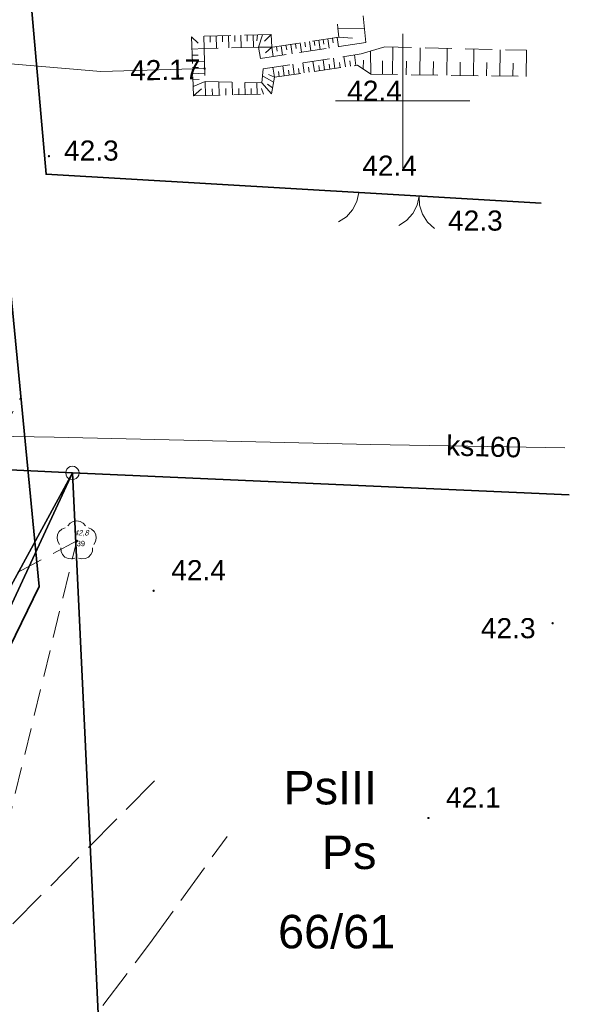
# Model space of a CAD drawing. Header units: metres. Extents: x 0 to 5465380, y 0 to 5925815.
# Tile 87 of 141: x 5463986 to 5464006, y 5925466 to 5925503. Entities that reach past the tile are written whole.
import ezdxf
from ezdxf.enums import TextEntityAlignment as Align

# ---------------------------------------------------------------- set-up
doc = ezdxf.new("R2010")
doc.units = ezdxf.units.M
for name, pattern in [('PRZER1-1', [2, 1, -1]), ('PRZER2-1', [3, 2, -1]), ('PRZER3-1', [4, 3, -1]), ('PRZER4-1', [5, 4, -1])]:
    doc.linetypes.add(name, pattern=pattern)
doc.layers.add('$DR - zał. mapa', color=250, linetype='Continuous', lineweight=0)
for name, color, linetype, lineweight, true_color in [('CC_Drzewa', 7, 'Continuous', 18, 0x008000), ('CC_Jezdnia', 7, 'PRZER3-1', 18, 0x0a0909), ('CC_Kanalizacja', 7, 'Continuous', 18, 0x803300), ('CC_Ogrodzenie', 7, 'FENCELINE12', 35, 0x0a0909), ('CC_Punkt wysokościowy', 7, 'Continuous', 18, 0x0a0909), ('CC_Skarpa', 7, 'PRZER2-1', 18, 0x0a0909), ('EGBD03', 7, 'Continuous', 18, 0x008000), ('EGBD03_O', 7, 'Continuous', 18, 0x008000), ('EGBK02', 7, 'PRZER3-1', 18, 0x008000), ('EGBK02_O', 7, 'PRZER3-1', 18, 0x008000), ('EGBP04', 7, 'Continuous', 18, 0x008000), ('EGBU01', 7, 'PRZER1-1', 18, 0x008000), ('EGBU01_O', 7, 'PRZER1-1', 18, 0x008000), ('GSSLZD', 7, 'Continuous', 18, 0x0a0909), ('ZUD_515_2017_k', 7, 'PRZER4-1', 18, 0x803300)]:
    doc.layers.add(name, color=color, linetype=linetype, lineweight=lineweight, true_color=true_color)
for name, color, linetype in [('Punkty', 7, 'Continuous'), ('Rzedne', 7, 'Continuous'), ('Teksty', 7, 'Continuous')]:
    doc.layers.add(name, color=color, linetype=linetype)
doc.styles.add('Arial', font='arial.ttf')
doc.styles.add('GEO-INFO', font='arial.ttf')
doc.styles.get("Standard").update_dxf_attribs({"font": 'arial.ttf'})
doc.linetypes.add('FENCELINE12', pattern='A,15,-0.1,[133,ltypeshp.shx,S=0.35,R=0,X=-0.35,Y=0],-0.1,1', length=16.2)

# ---------------------------------------------------------------- blocks, each defined once
blk = doc.blocks.new('EPPGS')
at = {"color": 0}
blk.add_lwpolyline([(0, 0.5), (0.154508, 0.475528), (0.293893, 0.404508), (0.404508, 0.293893), (0.475528, 0.154508), (0.5, 0), (0.475528, -0.154508), (0.404508, -0.293893), (0.293893, -0.404508), (0.154508, -0.475528), (0, -0.5), (-0.154508, -0.475528), (-0.293893, -0.404508), (-0.404508, -0.293893), (-0.475528, -0.154508), (-0.5, 0), (-0.475528, 0.154508), (-0.404508, 0.293893), (-0.293893, 0.404508), (-0.154508, 0.475528)], close=True, dxfattribs=at)
blk = doc.blocks.new('Bramka')
at = {"color": 18, "true_color": 0x0a0909}
for p, q in [((-0.688, 1.143), (-0.408, 0.936)), ((0.373, 0.95), (0.646, 1.167)), ((-0.408, 0.936), (-0.191, 0.664)), ((0.167, 0.67), (0.373, 0.95)), ((-0.191, 0.664), (-0.052, 0.344)), ((0.039, 0.346), (0.167, 0.67)), ((-0.052, 0.344), (0, 0)), ((0, 0), (0.039, 0.346))]:
    blk.add_line(p, q, dxfattribs=at)
blk = doc.blocks.new('SPDLP')
blk.add_hatch(color=0).paths.add_polyline_path([(-0.09, 0), (-0.085595, -0.027812), (-0.072812, -0.052901), (-0.052901, -0.072812), (-0.027812, -0.085595), (0, -0.09), (0.027812, -0.085595), (0.052901, -0.072812), (0.072812, -0.052901), (0.085595, -0.027812), (0.09, 0), (0.085595, 0.027812), (0.072812, 0.052901), (0.052901, 0.072812), (0.027812, 0.085595), (0, 0.09), (-0.027812, 0.085595), (-0.052901, 0.072812), (-0.072812, 0.052901), (-0.085595, 0.027812)])
at = {"color": 0}
for points in [[(-1.292703, 0.137547), (-1.355024, 0.389802), (-1.327532, 0.648184), (-1.213525, 0.881678), (-1.026689, 1.062258), (-0.78945, 1.168249), (-0.530282, 1.186929)], [(-0.268652, 1.271938), (-0.048001, 1.40916), (0.20623, 1.462858), (0.463525, 1.426585), (0.693003, 1.304695), (0.867117, 1.11182), (0.964971, 0.871109)], [(1.126667, 0.648554), (1.325358, 0.481106), (1.454989, 0.255912), (1.5, 0), (1.454989, -0.255912), (1.325358, -0.481106), (1.126667, -0.648554)], [(-0.530282, -1.186929), (-0.78945, -1.168249), (-1.026689, -1.062258), (-1.213525, -0.881678), (-1.327532, -0.648184), (-1.355024, -0.389802), (-1.292703, -0.137547)], [(0.964971, -0.871109), (0.867117, -1.11182), (0.693003, -1.304695), (0.463525, -1.426585), (0.20623, -1.462858), (-0.048001, -1.40916), (-0.268652, -1.271938)]]:
    blk.add_lwpolyline(points, dxfattribs=at)
blk = doc.blocks.new('GK.6640.1913.2022 szara')
at = {"layer": 'CC_Kanalizacja'}
blk.add_hatch(color=252, dxfattribs=at).paths.add_polyline_path([(5463992.661, 5925501.211, 1), (5463992.571, 5925501.211, 1)])
at = {"layer": 'CC_Punkt wysokościowy'}
for points in [[(5463986.859, 5925497.94, 1), (5463986.769, 5925497.94, 1)], [(5463990.762, 5925481.727, 1), (5463990.672, 5925481.727, 1)], [(5464005.634, 5925480.514, 1), (5464005.544, 5925480.514, 1)], [(5464001.004, 5925473.248, 1), (5464000.914, 5925473.248, 1)]]:
    blk.add_hatch(color=252, dxfattribs=at).paths.add_polyline_path(points)
at = {"color": 252}
for p, q in [((5463998.366, 5925496.585), (5463998.293, 5925496.245)), ((5463998.134, 5925495.935), (5463997.9, 5925495.677)), ((5463998.293, 5925496.245), (5463998.134, 5925495.935)), ((5463997.9, 5925495.677), (5463997.607, 5925495.488))]:
    blk.add_line(p, q, dxfattribs=at)
at = {"color": 252, "lineweight": 35, "ltscale": 0.5}
blk.add_lwpolyline([(5463970.62, 5925449.332), (5463986.447, 5925481.891), (5463977.039, 5925579.473), (5463993.73, 5925594.437), (5463935.36, 5925657.844), (5463891.514, 5925640.248), (5463906.739, 5925598.778), (5463828.146, 5925565.769), (5463841.424, 5925534), (5463710.761, 5925479.846), (5463724.491, 5925454.847), (5463844.923, 5925511.51), (5463892.245, 5925407.652)], close=True, dxfattribs=at)
at = {"color": 252, "linetype": 'Continuous', "lineweight": 13, "flags": 128}
for points in [[(5464000, 5925497.5), (5464000, 5925502.5)], [(5463997.5, 5925500), (5464002.5, 5925500)]]:
    blk.add_lwpolyline(points, dxfattribs=at)
at = {"layer": 'CC_Jezdnia', "color": 252, "ltscale": 0.5}
for points in [[(5463990.747, 5925474.634), (5463984.939, 5925468.76), (5463977.121, 5925465.536), (5463969.144, 5925461.43), (5463961.689, 5925456.879), (5463951.297, 5925450.218), (5463940.963, 5925443.663), (5463933.16, 5925439.503), (5463931.296, 5925439.121)], [(5463986.666, 5925461.569), (5463986.422, 5925463.056), (5463990.563, 5925468.551), (5463993.452, 5925472.561)]]:
    blk.add_lwpolyline(points, dxfattribs=at)
at = {"layer": 'CC_Kanalizacja', "color": 252}
for points in [[(5463992.623, 5925501.21), (5463988.743, 5925501.094), (5463978.355, 5925501.987)], [(5463978.063, 5925486.805), (5463978.739, 5925487.594), (5463987.014, 5925487.454), (5463998.814, 5925487.188), (5464006.042, 5925487.057)]]:
    blk.add_lwpolyline(points, dxfattribs=at)
at = {"layer": 'CC_Ogrodzenie', "color": 252, "ltscale": 0.5}
blk.add_lwpolyline([(5463998.371, 5925571.737), (5463989.113, 5925582.003), (5463979.901, 5925574.071), (5463984.15, 5925526.284), (5463986.706, 5925497.267), (5464005.161, 5925496.188)], dxfattribs=at)
at = {"layer": 'CC_Skarpa', "color": 252, "ltscale": 0.5}
for p, q in [((5463991.066, 5925571.56), (5463997.588, 5925502.717)), ((5463998.627, 5925502.18), (5463992.156, 5925570.605)), ((5463995.1, 5925502.481), (5463992.125, 5925502.399)), ((5463992.125, 5925502.399), (5463992.203, 5925500.188)), ((5463998.627, 5925502.18), (5463994.706, 5925501.585)), ((5463995.121, 5925502.009), (5463995.1, 5925502.481)), ((5463997.622, 5925502.376), (5463995.121, 5925502.009)), ((5463994.625, 5925502.009), (5463992.604, 5925501.952)), ((5463992.604, 5925501.952), (5463992.636, 5925500.721)), ((5463994.706, 5925501.585), (5463994.625, 5925502.009)), ((5463998.454, 5925501.756), (5463999.334, 5925502.017)), ((5463999.334, 5925502.017), (5464004.612, 5925501.89)), ((5463994.804, 5925501.202), (5463998.454, 5925501.756)), ((5463994.755, 5925500.68), (5463994.804, 5925501.202)), ((5463995.217, 5925500.889), (5463998.322, 5925501.333)), ((5463998.322, 5925501.333), (5463998.811, 5925500.999)), ((5463992.636, 5925500.721), (5463994.755, 5925500.68)), ((5463995.112, 5925500.261), (5463995.217, 5925500.889)), ((5463998.811, 5925500.999), (5464004.706, 5925500.915)), ((5463992.203, 5925500.188), (5463995.112, 5925500.261))]:
    blk.add_line(p, q, dxfattribs=at)
at = {"layer": 'CC_Skarpa', "color": 252, "linetype": 'Continuous'}
for p, q in [((5463992.591, 5925502.412), (5463992.604, 5925501.952)), ((5463992.821, 5925502.419), (5463992.828, 5925502.188)), ((5463993.052, 5925502.425), (5463993.064, 5925501.965)), ((5463993.282, 5925502.431), (5463993.288, 5925502.201)), ((5463993.512, 5925502.437), (5463993.524, 5925501.978)), ((5463993.742, 5925502.444), (5463993.748, 5925502.214)), ((5463993.971, 5925502.45), (5463993.984, 5925501.991)), ((5463994.201, 5925502.456), (5463994.207, 5925502.227)), ((5463994.431, 5925502.463), (5463994.443, 5925502.004)), ((5463996.35, 5925502.189), (5463996.375, 5925502.016)), ((5463996.523, 5925502.215), (5463996.574, 5925501.868)), ((5463996.696, 5925502.24), (5463996.722, 5925502.068)), ((5463996.869, 5925502.266), (5463996.919, 5925501.921)), ((5463997.041, 5925502.291), (5463997.066, 5925502.12)), ((5463997.212, 5925502.316), (5463997.263, 5925501.973)), ((5463997.384, 5925502.341), (5463997.409, 5925502.171)), ((5463997.554, 5925502.366), (5463997.604, 5925502.025)), ((5463992.141, 5925501.935), (5463992.604, 5925501.952)), ((5463995.121, 5925502.009), (5463995.173, 5925501.656)), ((5463995.298, 5925502.035), (5463995.323, 5925501.859)), ((5463995.474, 5925502.061), (5463995.526, 5925501.709)), ((5463995.65, 5925502.087), (5463995.676, 5925501.911)), ((5463995.826, 5925502.113), (5463995.877, 5925501.763)), ((5463996.001, 5925502.138), (5463996.026, 5925501.964)), ((5463996.175, 5925502.164), (5463996.226, 5925501.816)), ((5463999.624, 5925500.988), (5463999.639, 5925502.009)), ((5464000.638, 5925500.973), (5464000.652, 5925501.985)), ((5464001.642, 5925500.959), (5464001.656, 5925501.961)), ((5464002.636, 5925500.944), (5464002.651, 5925501.937)), ((5464003.622, 5925500.93), (5464003.636, 5925501.913)), ((5464004.598, 5925500.916), (5464004.612, 5925501.89)), ((5463992.149, 5925501.704), (5463992.379, 5925501.712)), ((5463992.157, 5925501.474), (5463992.616, 5925501.49)), ((5463996.709, 5925501.102), (5463996.655, 5925501.483)), ((5463997.091, 5925501.157), (5463997.036, 5925501.541)), ((5463997.475, 5925501.212), (5463997.42, 5925501.599)), ((5463997.669, 5925501.24), (5463997.641, 5925501.434)), ((5463997.863, 5925501.268), (5463997.807, 5925501.658)), ((5463998.058, 5925501.296), (5463998.03, 5925501.492)), ((5463998.254, 5925501.324), (5463998.198, 5925501.717)), ((5464000.132, 5925500.98), (5464000.139, 5925501.488)), ((5464001.141, 5925500.966), (5464001.148, 5925501.469)), ((5464002.14, 5925500.951), (5464002.147, 5925501.45)), ((5464003.13, 5925500.937), (5464003.137, 5925501.431)), ((5463992.165, 5925501.245), (5463992.394, 5925501.253)), ((5463995.217, 5925500.889), (5463995.165, 5925501.257)), ((5463995.401, 5925500.915), (5463995.375, 5925501.099)), ((5463995.586, 5925500.941), (5463995.532, 5925501.313)), ((5463995.771, 5925500.968), (5463995.745, 5925501.154)), ((5463995.957, 5925500.995), (5463995.903, 5925501.369)), ((5463996.144, 5925501.021), (5463996.117, 5925501.209)), ((5463996.332, 5925501.048), (5463996.278, 5925501.426)), ((5463996.52, 5925501.075), (5463996.493, 5925501.265)), ((5463996.9, 5925501.13), (5463996.872, 5925501.321)), ((5463997.282, 5925501.185), (5463997.255, 5925501.377)), ((5464004.111, 5925500.923), (5464004.118, 5925501.412)), ((5463992.173, 5925501.017), (5463992.628, 5925501.033)), ((5463992.181, 5925500.789), (5463992.408, 5925500.797)), ((5463992.649, 5925500.199), (5463992.636, 5925500.721)), ((5463993.162, 5925500.212), (5463993.15, 5925500.711)), ((5463993.654, 5925500.225), (5463993.642, 5925500.702)), ((5463992.91, 5925500.206), (5463992.904, 5925500.458)), ((5463993.412, 5925500.218), (5463993.406, 5925500.461)), ((5463993.893, 5925500.231), (5463993.887, 5925500.464)), ((5463994.127, 5925500.237), (5463994.115, 5925500.693)), ((5463994.355, 5925500.242), (5463994.349, 5925500.467)), ((5463994.58, 5925500.248), (5463994.569, 5925500.684))]:
    blk.add_line(p, q, dxfattribs=at)
for points in [[(5463997.588, 5925502.717), (5463998.578, 5925502.701)], [(5463997.622, 5925502.376), (5463997.588, 5925502.717)], [(5463992.125, 5925502.399), (5463992.379, 5925502.161)], [(5463994.591, 5925502.467), (5463994.56, 5925502.241)], [(5463994.625, 5925502.009), (5463994.773, 5925502.472)], [(5463995.1, 5925502.481), (5463994.855, 5925502.229)], [(5463997.622, 5925502.376), (5463998.125, 5925502.344)], [(5463995.121, 5925502.009), (5463994.625, 5925502.009)], [(5463995.121, 5925502.009), (5463994.891, 5925501.797)], [(5463998.811, 5925500.999), (5463998.804, 5925501.86)], [(5463998.526, 5925501.194), (5463998.543, 5925501.526)], [(5463999.244, 5925500.993), (5463999.244, 5925501.501)], [(5463992.636, 5925500.721), (5463992.19, 5925500.538)], [(5463995.186, 5925500.705), (5463994.779, 5925500.936)], [(5463995.217, 5925500.889), (5463995.002, 5925500.982)], [(5463992.203, 5925500.188), (5463992.499, 5925500.447)], [(5463994.809, 5925500.254), (5463994.737, 5925500.468)], [(5463995.112, 5925500.261), (5463994.755, 5925500.68)], [(5463995.15, 5925500.489), (5463994.957, 5925500.626)]]:
    blk.add_lwpolyline(points, dxfattribs=at)
at = {"layer": 'EGBD03', "color": 52, "linetype": 'Continuous', "lineweight": 30}
for points in [[(5463999.014, 5925572.313), (5463983.032, 5925590.042), (5463970.344, 5925578.524), (5463976.53, 5925486.659), (5463987.688, 5925486.122), (5464006.211, 5925485.304)], [(5463900.857, 5925415.348), (5463924.837, 5925427.749), (5463948.817, 5925440.149), (5463968.083, 5925450.115), (5463972.868, 5925458.894), (5463987.688, 5925486.122), (5463976.53, 5925486.659), (5463960.738, 5925457.702), (5463901.732, 5925427.127), (5463890.8, 5925421.463), (5463869.098, 5925410.218)], [(5463989.738, 5925442.915), (5463989.034, 5925457.828), (5463987.688, 5925486.122), (5463977.205, 5925463.482), (5463974.415, 5925458.232), (5463979.095, 5925456.228), (5463980.252, 5925431.802)], [(5464006.211, 5925485.304), (5463987.688, 5925486.122), (5463989.034, 5925457.828), (5463997.176, 5925458.215)]]:
    blk.add_lwpolyline(points, dxfattribs=at)
blk.add_lwpolyline([(5463987.688, 5925486.122), (5463972.868, 5925458.894), (5463974.415, 5925458.232), (5463977.205, 5925463.482)], close=True, dxfattribs=at)
at = {"layer": 'EGBK02', "color": 252, "linetype": 'PRZER3-1', "lineweight": 18, "ltscale": 0.5}
blk.add_lwpolyline([(5463924.837, 5925427.749), (5463948.817, 5925440.149), (5463968.083, 5925450.115), (5463972.868, 5925458.894), (5463987.688, 5925486.122), (5463976.53, 5925486.659), (5463960.738, 5925457.702), (5463949.58, 5925451.92), (5463882.115, 5925416.963), (5463886.926, 5925409.883), (5463899.144, 5925415.8), (5463899.852, 5925414.828), (5463900.857, 5925415.348)], close=True, dxfattribs=at)
for points in [[(5463989.738, 5925442.915), (5463989.034, 5925457.828), (5463987.688, 5925486.122), (5463977.205, 5925463.482), (5463974.415, 5925458.232), (5463979.095, 5925456.228), (5463980.252, 5925431.802)], [(5464006.211, 5925485.304), (5463987.688, 5925486.122), (5463989.034, 5925457.828), (5463989.738, 5925442.915)]]:
    blk.add_lwpolyline(points, dxfattribs=at)
at = {"layer": 'EGBU01', "color": 252, "linetype": 'PRZER1-1', "ltscale": 0.5}
for points in [[(5463999.014, 5925572.313), (5463983.032, 5925590.042), (5463970.344, 5925578.524), (5463976.53, 5925486.659), (5463987.688, 5925486.122), (5464006.211, 5925485.304)], [(5463989.738, 5925442.915), (5463989.034, 5925457.828), (5463987.688, 5925486.122), (5463977.205, 5925463.482), (5463974.415, 5925458.232), (5463979.095, 5925456.228), (5463980.252, 5925431.802)], [(5464006.211, 5925485.304), (5463987.688, 5925486.122), (5463989.034, 5925457.828), (5463989.738, 5925442.915)]]:
    blk.add_lwpolyline(points, dxfattribs=at)
for points in [[(5463924.837, 5925427.749), (5463948.817, 5925440.149), (5463968.083, 5925450.115), (5463972.868, 5925458.894), (5463987.688, 5925486.122), (5463976.53, 5925486.659), (5463960.738, 5925457.702), (5463949.58, 5925451.92), (5463882.115, 5925416.963), (5463886.926, 5925409.883), (5463899.144, 5925415.8), (5463899.852, 5925414.828), (5463900.857, 5925415.348)], [(5463974.415, 5925458.232), (5463977.205, 5925463.482), (5463987.688, 5925486.122), (5463972.868, 5925458.894), (5463968.083, 5925450.115), (5463948.817, 5925440.149), (5463949.638, 5925438.562), (5463969.725, 5925449.407)]]:
    blk.add_lwpolyline(points, close=True, dxfattribs=at)
at = {"layer": 'GSSLZD', "color": 252, "linetype": 'PRZER2-1', "ltscale": 0.5}
blk.add_lwpolyline([(5463987.849, 5925483.589), (5463982.754, 5925480.856), (5463980.5, 5925468.92), (5463984.144, 5925468.327), (5463987.849, 5925483.589)], dxfattribs=at)
at = {"layer": 'Punkty', "color": 252, "lineweight": 35}
blk.add_point((5463987.849, 5925483.589), dxfattribs=at)
at = {"layer": 'ZUD_515_2017_k', "color": 252, "ltscale": 0.5}
blk.add_line((5463971.26, 5925462.577), (5463985.767, 5925488.947), dxfattribs=at)
blk.add_line((5463971.26, 5925462.577), (5463985.767, 5925488.947), dxfattribs=at)
at = {"color": 252, "rotation": 174.289406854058}
blk.add_blockref('Bramka', (5464000.613, 5925496.454), dxfattribs=at)
at = {"layer": 'CC_Drzewa', "color": 252, "lineweight": 18, "xscale": 0.5, "yscale": 0.5, "rotation": 90}
blk.add_blockref('SPDLP', (5463987.849, 5925483.589), dxfattribs=at)
at = {"layer": 'EGBP04', "color": 252, "lineweight": 18, "xscale": 0.5, "yscale": 0.5}
blk.add_blockref('EPPGS', (5463987.688, 5925486.122), dxfattribs=at)
at = {"layer": 'CC_Kanalizacja', "color": 252, "lineweight": 0, "style": 'Arial'}
for s, rotation, p in [('42.17', 1.0615, (5463991.151, 5925501.165)), ('ks160', 358.3631, (5464003.023, 5925487.127))]:
    blk.add_text(s, height=0.75, rotation=rotation, dxfattribs=at).set_placement(p, align=Align.MIDDLE)
at = {"layer": 'CC_Punkt wysokościowy', "color": 252, "lineweight": 0, "style": 'Arial'}
for s, p in [('42.4', (5463997.931, 5925500.007)), ('42.3', (5463987.376, 5925497.775)), ('42.4', (5463998.494, 5925497.212)), ('42.3', (5464001.69, 5925495.163)), ('42.4', (5463991.374, 5925482.119)), ('42.3', (5464002.915, 5925479.955)), ('42.1', (5464001.615, 5925473.639))]:
    blk.add_text(s, height=0.75, dxfattribs=at).set_placement(p)
at = {"layer": 'EGBD03_O', "color": 7, "linetype": 'Continuous', "lineweight": 0, "style": 'GEO-INFO'}
blk.add_text('66/61', height=1.25, dxfattribs=at).set_placement((5463997.539, 5925469.009, 10.8), align=Align.MIDDLE_CENTER)
at = {"layer": 'EGBK02_O', "color": 7, "linetype": 'Continuous', "lineweight": 0, "style": 'GEO-INFO'}
blk.add_text('PsIII', height=1.25, dxfattribs=at).set_placement((5463997.298, 5925474.38, 10.8), align=Align.MIDDLE_CENTER)
at = {"layer": 'EGBU01_O', "color": 7, "linetype": 'Continuous', "lineweight": 0, "style": 'GEO-INFO'}
blk.add_text('Ps', height=1.25, dxfattribs=at).set_placement((5463998.004, 5925471.96, 10.8), align=Align.MIDDLE)
at = {"layer": 'Rzedne', "color": 252, "lineweight": 35, "oblique": 15, "width": 0.8}
blk.add_text('42,8', height=0.2, dxfattribs=at).set_placement((5463987.749, 5925483.789, 42.846))
at = {"layer": 'Teksty', "color": 252, "lineweight": 35}
blk.add_text('39', height=0.2, dxfattribs=at).set_placement((5463987.849, 5925483.389, 42.846))

msp = doc.modelspace()

# ---------------------------------------------------------------- block references
at = {"layer": '$DR - zał. mapa'}
msp.add_blockref('GK.6640.1913.2022 szara', (0, 0), dxfattribs=at)

doc.saveas('drawing.dxf')
